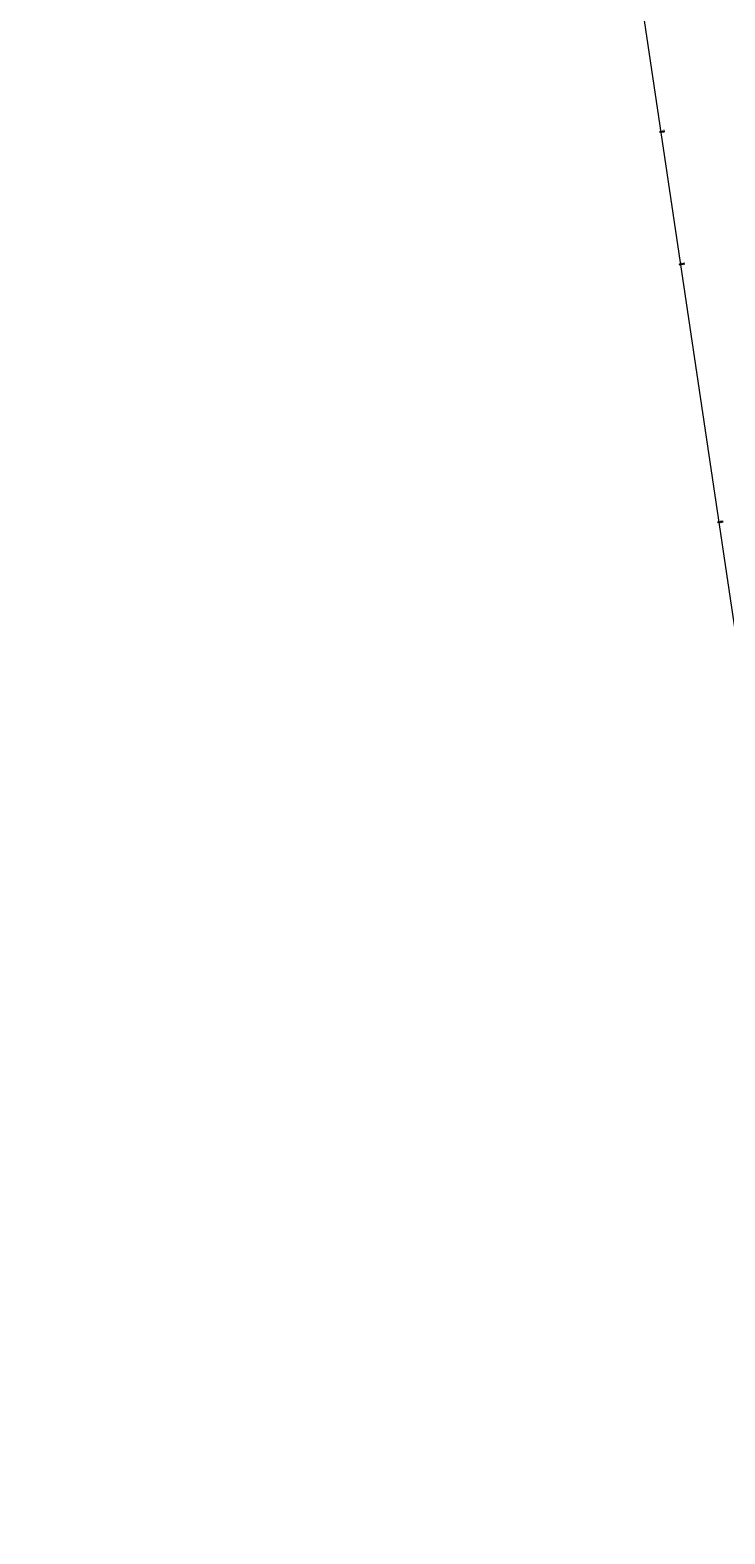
# Model space of a CAD drawing. Header units: metres. Extents: x 0 to 269924, y 0 to 933292.
# Tile 5 of 247: x 133808 to 133857, y 465751 to 465857. Entities that reach past the tile are written whole.
import ezdxf
from ezdxf import colors
from ezdxf.entities.mleader import LeaderData, LeaderLine
from ezdxf.math import Vec2, Vec3

# ---------------------------------------------------------------- set-up
doc = ezdxf.new("R2010")
doc.units = ezdxf.units.M
doc.layers.add('N-WE-VH-VERHARDING-T18', color=10, linetype='Continuous', lineweight=18)
doc.layers.add('X-XX-AL-PEILMAAT-SD', color=7, linetype='Continuous', lineweight=25)
doc.layers.add('X-XX-AL-HULPLIJN-G', color=30, linetype='Continuous', lineweight=18, plot=False)
doc.styles.add('NLCS-ISO', font='NLCS-ISO.ttf')
doc.styles.add('NLCS-ISO-M200-T18', font='NLCS-ISO.ttf', dxfattribs={"height": 0.36})

# ---------------------------------------------------------------- blocks, each defined once
blk = doc.blocks.new('SAL-PEILMAAT_INFRACAD_R01-SOD')
blk.add_line((-2, 3), (6, 3))
blk.add_solid([(-2, 3), (0, 3), (0, 0)])
at = {"style": 'NLCS-ISO'}
for tag, p in [('...', (0.4, 3.4)), ('REF', (0.4, 0.8))]:
    blk.add_attdef(tag, p, '', height=1.8, dxfattribs=at)

msp = doc.modelspace()

# ---------------------------------------------------------------- linework, layer by layer
at = {"layer": 'X-XX-AL-HULPLIJN-G'}
msp.add_lwpolyline([(133845.809, 465893.987), (133865.178, 465763.653)], dxfattribs=at)

# ---------------------------------------------------------------- block references
at = {"layer": 'X-XX-AL-PEILMAAT-SD', "xscale": 0.05, "yscale": 0.05, "zscale": 0.05, "rotation": 8.452767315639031}
for p in [(133852.328, 465850.12), (133853.726, 465840.713), (133856.448, 465822.399)]:
    msp.add_blockref('SAL-PEILMAAT_INFRACAD_R01-SOD', p, dxfattribs=at).add_auto_attribs({'...': '+0.00', 'REF': 'Ref'})

# ---------------------------------------------------------------- leaders
at = {"layer": 'N-WE-VH-VERHARDING-T18'}
ml = msp.add_multileader_mtext('Standard', dxfattribs=at)
ml.set_content('', color=256, style='NLCS-ISO-M200-T18')
ml.set_leader_properties(color=256, linetype='ByLayer', lineweight=-1)
ml.build(insert=Vec2(0, 0))
ml.multileader.update_dxf_attribs({"has_dogleg": 0, "text_left_attachment_type": 5, "text_right_attachment_type": 5, "dogleg_length": 0.36, "arrow_head_size": 0.36})
ctx = ml.context
ctx.base_point, ctx.char_height, ctx.arrow_head_size, ctx.landing_gap_size, ctx.plane_origin = Vec3(135697.392, 466805.766), 0.36, 0.36, 0.18, Vec3(135695.697, 466805.189)
ctx.left_attachment, ctx.right_attachment = 5, 5
notes = []
notes.append((ctx, [(0, (0, 0, 0), (0, 0), (1, 0), 1, [])]))
ctx.mtext.insert, ctx.mtext.rotation, ctx.mtext.flow_direction = Vec3(135697.572, 466806.126), -0.1475286, 5
for ctx, leaders in notes:
    for number, flags, end, landing, length, lines in leaders:
        leader = LeaderData()
        leader.index, (leader.has_last_leader_line, leader.has_dogleg_vector, leader.attachment_direction) = number, flags
        leader.last_leader_point, leader.dogleg_vector, leader.dogleg_length = Vec3(end), Vec3(landing), length
        for number, points, colour, breaks in lines:
            line = LeaderLine()
            line.index, line.vertices, line.color, line.breaks = number, Vec3.list(points), colors.encode_raw_color(colour), breaks
            leader.lines.append(line)
        ctx.leaders.append(leader)

doc.saveas('drawing.dxf')
